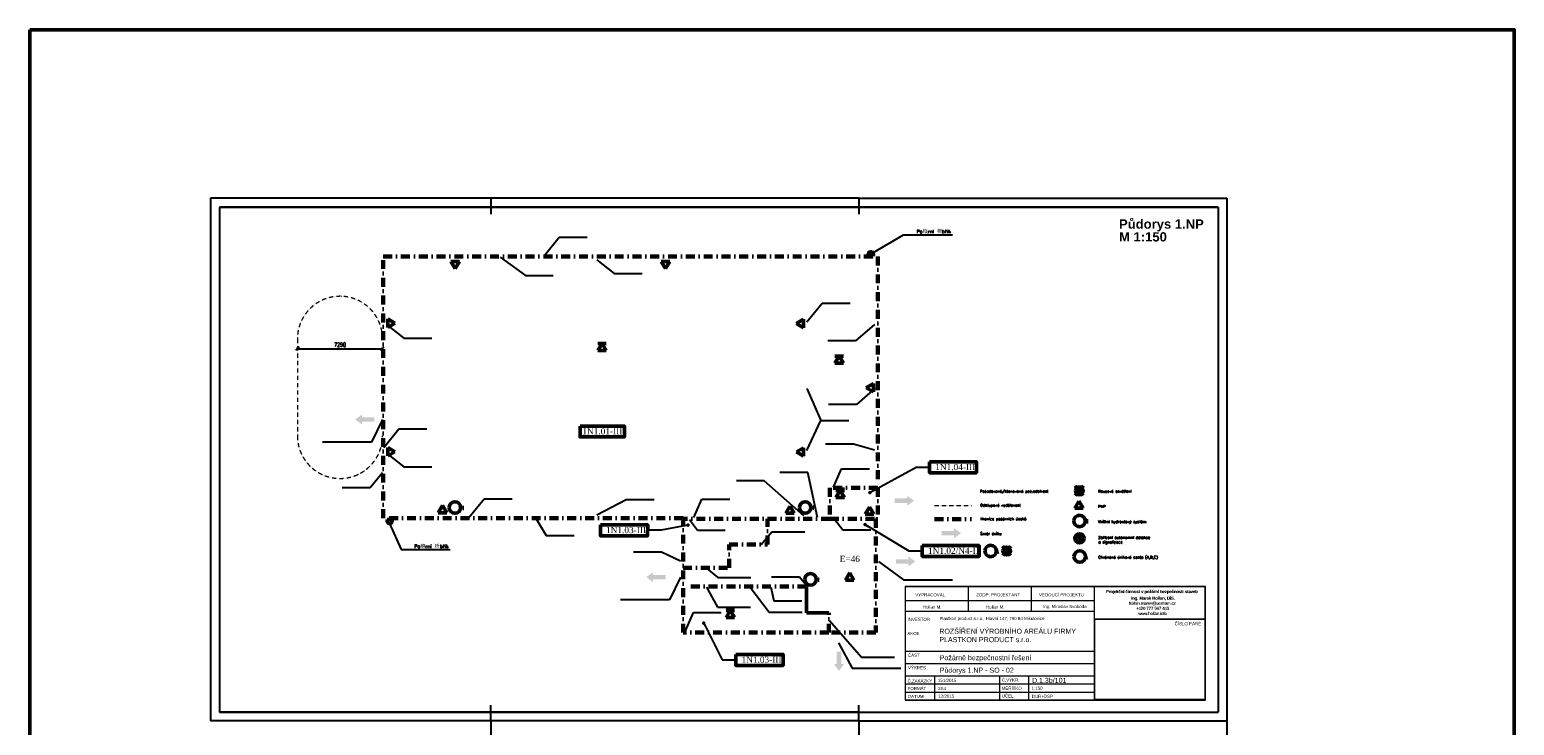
# Model space of a CAD drawing. Header units: millimetres. Extents: x 2886542 to 7567581, y -792623 to 134766.
# Tile 18 of 256: x 3727892 to 3854958, y -375074 to -315519. Entities that reach past the tile are written whole.
import ezdxf

# ---------------------------------------------------------------- set-up
doc = ezdxf.new("R2010")
doc.units = ezdxf.units.MM
for name, pattern in [('ACAD_ISO04W100', [30, 24, -3, 0, -3]), ('ACAD_ISO12W100', [21, 12, -3, 0, -3, 0, -3]), ('DASHDOTX2', [50.8, 25.4, -12.7, 0, -12.7])]:
    doc.linetypes.add(name, pattern=pattern)
doc.layers.add('LEGENDA', color=30, linetype='Continuous')
doc.layers.add('požárničina', color=10, linetype='Continuous')
doc.layers.add('Text obecně', color=7, linetype='Continuous', lineweight=25)
doc.styles.add('ARIAL', font='arial.ttf')
doc.styles.add('ARIELCE', font='arialbd.ttf')
doc.styles.add('DVERE', font='SIMPLEX.shx', dxfattribs={"width": 0.65})
doc.styles.add('ROMANT', font='romant')
doc.styles.get("Standard").update_dxf_attribs({"font": 'arial.ttf'})
doc.dimstyles.new('1_75', dxfattribs={"dimscale": 75, "dimtxt": 2.5, "dimasz": 2, "dimexe": 0.7, "dimexo": 0.625, "dimgap": 1, "dimtad": 1, "dimdec": 0, "dimrnd": 1, "dimtxsty": 'DVERE', "dimblk": 'OBLIQUE', "dimcen": 1.5, "dimclrd": 256, "dimclre": 256, "dimclrt": 4, "dimadec": 0, "dimazin": 0, "dimtm": 1e-09, "dimtfac": 1, "dimtdec": 0, "dimtix": 1, "dimtmove": 2, "dimatfit": 3, "dimldrblk": 'OBLIQUE', "dimfxl": 0, "dimarcsym": 0})
doc.dimstyles.new('úhlová', dxfattribs={"dimscale": 0.2, "dimtxt": 2.5, "dimasz": 1.5, "dimexe": 0, "dimexo": 3, "dimgap": 1, "dimtad": 1, "dimdec": 0, "dimzin": 0, "dimdsep": 46, "dimtxsty": 'ROMANT', "dimcen": 5, "dimclrd": 256, "dimclre": 256, "dimclrt": 7, "dimadec": 1, "dimazin": 0, "dimtfac": 1, "dimtdec": 0, "dimtix": 1, "dimtmove": 2, "dimatfit": 3, "dimfxl": 0, "dimtvp": 2, "dimtolj": 1, "dimtzin": 0, "dimarcsym": 0})

# ---------------------------------------------------------------- blocks, each defined once
blk = doc.blocks.new('_Oblique')
at = {"color": 0, "linetype": 'ByBlock', "lineweight": -2}
blk.add_line((-0.5, -0.5), (0.5, 0.5), dxfattribs=at)
blk = doc.blocks.new('*D3063')
at = {"layer": 'Defpoints', "color": 0, "linetype": 'Continuous', "lineweight": 50}
for p in [(3750804, -342991), (3758094, -342830), (3758094, -342991)]:
    blk.add_point(p, dxfattribs=at)
at = {"layer": 'požárničina', "color": 7, "linetype": 'Continuous', "lineweight": -2}
for p, q in [((3750804, -342897), (3750804, -342725)), ((3758094, -342897), (3758094, -342725))]:
    blk.add_line(p, q, dxfattribs=at)
at = {"layer": 'požárničina', "color": 7, "lineweight": -2}
blk.add_line((3750804, -342830), (3758094, -342830), dxfattribs=at)
at = {"layer": 'požárničina', "color": 7, "linetype": 'Continuous', "lineweight": -2, "xscale": 300, "yscale": 300, "zscale": 300, "rotation": 180}
blk.add_blockref('_Oblique', (3750804, -342830), dxfattribs=at)
at = {"layer": 'požárničina', "color": 7, "linetype": 'Continuous', "lineweight": -2, "xscale": 300, "yscale": 300, "zscale": 300}
blk.add_blockref('_Oblique', (3758094, -342830), dxfattribs=at)
at = {"layer": 'požárničina', "color": 7, "linetype": 'Continuous', "lineweight": 9, "insert": (3754449, -342492), "char_height": 375, "attachment_point": 5, "style": 'DVERE'}
blk.add_mtext('7290', dxfattribs=at)

msp = doc.modelspace()

# ---------------------------------------------------------------- hatches: boundary and pattern name
at = {"layer": 'požárničina', "linetype": 'ACAD_ISO04W100', "lineweight": 50, "ltscale": 50, "extrusion": (0, 0, -1)}
h = msp.add_hatch(color=256, dxfattribs=at)
h.paths.add_polyline_path([(-3756337.2, -349082.9), (-3757402.2, -349082.9), (-3757402.2, -348703.3), (-3756337.2, -348703.3)])
h.paths.add_polyline_path([(-3756337.2, -349318.5), (-3756337.2, -349082.9), (-3756337.2, -348703.3), (-3756337.2, -348467.8), (-3755752.7, -348893.1)])
h = msp.add_hatch(color=256, dxfattribs=at)
h.paths.add_polyline_path([(-3803001.3, -356032.9), (-3801936.3, -356032.9), (-3801936.3, -355653.3), (-3803001.3, -355653.3)])
h.paths.add_polyline_path([(-3803001.3, -356268.5), (-3803001.3, -356032.9), (-3803001.3, -355653.3), (-3803001.3, -355417.8), (-3803585.8, -355843.1)])
h = msp.add_hatch(color=256, dxfattribs=at)
h.paths.add_polyline_path([(-3807016.5, -358438.5), (-3805951.5, -358438.5), (-3805951.5, -358818.1), (-3807016.5, -358818.1)])
h.paths.add_polyline_path([(-3807016.5, -358203), (-3807016.5, -358438.5), (-3807016.5, -358818.1), (-3807016.5, -359053.7), (-3807601, -358628.3)])
h = msp.add_hatch(color=256, dxfattribs=at)
h.paths.add_polyline_path([(-3803103.3, -361232.9), (-3802038.3, -361232.9), (-3802038.3, -360853.3), (-3803103.3, -360853.3)])
h.paths.add_polyline_path([(-3803103.3, -361468.5), (-3803103.3, -361232.9), (-3803103.3, -360853.3), (-3803103.3, -360617.8), (-3803687.8, -361043.1)])
h = msp.add_hatch(color=256, dxfattribs=at)
h.paths.add_polyline_path([(-3781246.7, -362577.9), (-3782311.7, -362577.9), (-3782311.7, -362198.3), (-3781246.7, -362198.3)])
h.paths.add_polyline_path([(-3781246.7, -362813.5), (-3781246.7, -362577.9), (-3781246.7, -362198.3), (-3781246.7, -361962.8), (-3780662.2, -362388.1)])
h = msp.add_hatch(color=256, dxfattribs=at)
h.paths.add_polyline_path([(-3796972.6, -369827.3), (-3796972.6, -368762.3), (-3797352.2, -368762.3), (-3797352.2, -369827.3)])
h.paths.add_polyline_path([(-3796737, -369827.3), (-3796972.6, -369827.3), (-3797352.2, -369827.3), (-3797587.7, -369827.3), (-3797162.4, -370411.8)])

# ---------------------------------------------------------------- linework, layer by layer
at = {"layer": 'LEGENDA', "color": 7, "lineweight": 9}
for p, q in [((3802812.9, -363199.3), (3802812.9, -372931.3)), ((3828516.3, -363199.3), (3802812.9, -363199.3)), ((3828489.3, -363226.3), (3802839.9, -363226.3)), ((3802839.9, -372904.3), (3802839.9, -363226.3)), ((3808239.8, -365325.1), (3808239.8, -363226.3)), ((3813639.6, -365325.1), (3813639.6, -363226.3)), ((3819039.5, -372904.3), (3819039.5, -363226.3)), ((3828489.3, -372904.3), (3828489.3, -363226.3)), ((3828516.3, -372931.3), (3828516.3, -363199.3)), ((3819039.5, -364421.9), (3802839.9, -364421.9)), ((3819039.5, -365325.1), (3802839.9, -365325.1)), ((3819039.5, -365963.4), (3828489.3, -365963.4)), ((3805339.5, -370879.4), (3805339.5, -372904.3)), ((3810890.3, -370879.4), (3810890.3, -372901.7)), ((3813389.9, -370879.4), (3813389.9, -372901.7)), ((3802839.9, -372229.3), (3810890.3, -372229.3)), ((3810890.3, -372226.7), (3819039.5, -372226.7)), ((3815889.6, -372226.7), (3815939, -372226.7)), ((3802812.9, -372931.3), (3828516.3, -372931.3)), ((3802839.9, -372904.3), (3828489.3, -372904.3))]:
    msp.add_line(p, q, dxfattribs=at)
for points in [[(3819039.5, -365963.4), (3828489.3, -365963.4), (3828489.3, -372904.3), (3819039.5, -372904.3)], [(3819069.5, -365993.4), (3828459.3, -365993.4), (3828459.3, -372874.3), (3819069.5, -372874.3)]]:
    msp.add_lwpolyline(points, close=True, dxfattribs=at)
at = {"layer": 'požárničina', "linetype": 'DASHDOTX2', "lineweight": 60, "ltscale": 30}
for p, q in [((3758146.5, -357341), (3758146.5, -334944)), ((3758146.5, -334944), (3800482, -334944)), ((3800482, -334944), (3800482, -354740.5)), ((3800482, -354740.5), (3796387, -354740.5)), ((3796387, -354740.5), (3796387, -357391.5)), ((3800482, -354740.5), (3800482, -357391.5)), ((3783814, -357341), (3758146.5, -357341)), ((3783814, -357396.5), (3783814, -357341)), ((3796387, -357391.5), (3783814, -357396.5)), ((3783814, -367141.5), (3783814, -357396.5)), ((3791042.1, -359596.4), (3791042.1, -357391.5)), ((3796387, -357391.5), (3800314, -357391.5)), ((3800314, -357391.5), (3800317, -367141.5)), ((3787750.6, -361593.1), (3787750.6, -359596.4)), ((3787750.6, -359596.4), (3791042.1, -359596.4)), ((3783814, -361593.1), (3787750.6, -361593.1)), ((3794383.6, -363187.7), (3783817.2, -363187.7)), ((3796288.5, -367141.5), (3796288.5, -365434.9)), ((3796288.5, -367141.5), (3783814, -367141.5)), ((3800317, -367141.5), (3796288.5, -367141.5))]:
    msp.add_line(p, q, dxfattribs=at)
at = {"layer": 'požárničina', "linetype": 'ACAD_ISO04W100', "lineweight": 50, "ltscale": 50, "extrusion": (0, 0, -1)}
for p, q in [((3763938.7, -335370.9), (3764303.9, -335977.8)), ((3764669.1, -335370.9), (3763938.7, -335370.9)), ((3764669.1, -335370.9), (3764303.9, -335977.8)), ((3781938.7, -335370.9), (3782303.9, -335977.8)), ((3782669.1, -335370.9), (3781938.7, -335370.9)), ((3782669.1, -335370.9), (3782303.9, -335977.8)), ((3758538.7, -340286.5), (3759145.5, -340651.7)), ((3758538.7, -340286.5), (3758538.7, -341016.9)), ((3794123.6, -340306.2), (3793516.7, -340671.4)), ((3794123.6, -341036.5), (3794123.6, -340306.2)), ((3758538.7, -341016.9), (3759145.5, -340651.7)), ((3794123.6, -341036.5), (3793516.7, -340671.4)), ((3776512.1, -342985.9), (3776877.3, -342379.1)), ((3776512.1, -342379.1), (3777242.4, -342379.1)), ((3776512.1, -342985.9), (3777242.4, -342985.9)), ((3777242.4, -342985.9), (3776877.3, -342379.1)), ((3796811.6, -344068.7), (3797176.7, -343461.8)), ((3796811.6, -343461.8), (3797541.9, -343461.8)), ((3796811.6, -344068.7), (3797541.9, -344068.7)), ((3797541.9, -344068.7), (3797176.7, -343461.8)), ((3800103.6, -345806.2), (3799496.7, -346171.4)), ((3800103.6, -346536.5), (3799496.7, -346171.4)), ((3800103.6, -346536.5), (3800103.6, -345806.2)), ((3758538.7, -351286.5), (3759145.5, -351651.7)), ((3758538.7, -351286.5), (3758538.7, -352016.9)), ((3758538.7, -352016.9), (3759145.5, -351651.7)), ((3794123.6, -351306.2), (3793516.7, -351671.4)), ((3794123.6, -352036.5), (3793516.7, -351671.4)), ((3794123.6, -352036.5), (3794123.6, -351306.2)), ((3796899.1, -354864.6), (3797629.5, -354864.6)), ((3796899.1, -355565.3), (3797264.3, -354958.4)), ((3796899.1, -354958.4), (3797629.5, -354958.4)), ((3796899.1, -355565.3), (3797629.5, -355565.3)), ((3797629.5, -355565.3), (3797264.3, -354958.4)), ((3818062.7, -355392.2), (3817364.1, -354582.8)), ((3817385.2, -355392.2), (3818083.8, -354582.8)), ((3762856.9, -356871.9), (3763222, -356265)), ((3762856.9, -356871.9), (3763587.2, -356871.9)), ((3763587.2, -356871.9), (3763222, -356265)), ((3792597.2, -356917.4), (3792962.4, -356310.5)), ((3792597.2, -356917.4), (3793327.5, -356917.4)), ((3793327.5, -356917.4), (3792962.4, -356310.5)), ((3799405.9, -356991.5), (3799771.1, -356384.6)), ((3799405.9, -356991.5), (3800136.3, -356991.5)), ((3800136.3, -356991.5), (3799771.1, -356384.6)), ((3817331, -356491), (3817696.2, -355884.1)), ((3817331, -356491), (3818061.4, -356491)), ((3818061.4, -356491), (3817696.2, -355884.1)), ((3811848.3, -360542.6), (3811149.6, -359733.2)), ((3811170.7, -360542.6), (3811869.4, -359733.2)), ((3797708.6, -362636.5), (3798073.8, -362029.6)), ((3798439, -362636.5), (3798073.8, -362029.6)), ((3797708.6, -362636.5), (3798439, -362636.5)), ((3787489.9, -365146.7), (3788220.2, -365146.7)), ((3787489.9, -365847.4), (3787855, -365240.6)), ((3787489.9, -365240.6), (3788220.2, -365240.6)), ((3787489.9, -365847.4), (3788220.2, -365847.4)), ((3788220.2, -365847.4), (3787855, -365240.6))]:
    msp.add_line(p, q, dxfattribs=at)
at = {"layer": 'požárničina', "color": 1, "linetype": 'Continuous', "lineweight": 50}
for p, q in [((3799677.1, -334869.5), (3800085, -334869.5)), ((3758904.8, -357465.6), (3758496.9, -357465.6)), ((3800482, -357391.5), (3800314, -357391.5)), ((3794383.6, -363187.7), (3794383.6, -365434.9)), ((3794383.6, -365434.9), (3796288.5, -365434.9))]:
    msp.add_line(p, q, dxfattribs=at)
at = {"layer": 'požárničina', "linetype": 'ACAD_ISO12W100', "lineweight": 0, "ltscale": 30}
msp.add_line((3750804, -341991.5), (3750804, -350291.5), dxfattribs=at)
at = {"layer": 'požárničina', "linetype": 'ACAD_ISO12W100', "lineweight": 0, "ltscale": 30, "extrusion": (0, 0, -1)}
msp.add_line((3805333.2, -356264.8, 5485), (3808495.9, -356264.8, 5485), dxfattribs=at)
at = {"layer": 'požárničina', "linetype": 'DASHDOTX2', "lineweight": 60, "ltscale": 30, "extrusion": (0, 0, -1)}
msp.add_line((3805333.2, -357430.2, 5485), (3808495.9, -357430.2, 5485), dxfattribs=at)
at = {"layer": 'požárničina', "color": 1, "linetype": 'Continuous', "lineweight": 50}
for points in [[(3727892.2, -315519), (3854958.1, -315519), (3854958.1, -532803.7), (3727892.2, -532803.7)], [(3774995.9, -349453.8), (3778793.7, -349453.8), (3778793.7, -350384.5), (3774995.9, -350384.5)], [(3804908.1, -352516.4), (3808921.6, -352516.4), (3808921.6, -353447.2), (3804908.1, -353447.2)], [(3776733.7, -357913.3), (3780784.1, -357913.3), (3780776.8, -358844.1), (3776733.7, -358844.1)], [(3804288.5, -359684.8), (3809153.7, -359684.8), (3809153.7, -360615.5), (3804288.5, -360615.5)], [(3788328.3, -369010.2), (3792378.6, -369010.2), (3792371.3, -369940.9), (3788328.3, -369940.9)]]:
    msp.add_lwpolyline(points, close=True, dxfattribs=at)
at = {"layer": 'požárničina', "lineweight": 50, "ltscale": 50, "extrusion": (0, 0, -1)}
for centre, radius in [((-3817723.9, -354999.7), 328), ((-3764289.9, -356432.7), 492), ((-3794267, -356425.4), 492), ((-3817752.1, -357580.4), 492), ((-3810138.1, -360150.1), 492), ((-3811509.5, -360150.1), 328), ((-3817764.8, -360627.6, -8127.5), 492), ((-3794724.8, -362579.7), 492)]:
    msp.add_circle(centre, radius, dxfattribs=at)
at = {"layer": 'požárničina', "lineweight": 50, "ltscale": 50}
msp.add_circle((3817747.7, -359063.1, 9498.8), 395.4, dxfattribs=at)
at = {"layer": 'požárničina', "color": 1, "linetype": 'Continuous', "lineweight": 50}
for centre, start, end in [((3799881, -334767.1), 333.329083, 206.670917), ((3758700.9, -357568), 153.329083, 26.670917)]:
    msp.add_arc(centre, 228.2, start, end, dxfattribs=at)
at = {"layer": 'požárničina', "linetype": 'ACAD_ISO12W100', "lineweight": 0, "ltscale": 30}
for centre, start, end in [((3754449, -341991.5), 0, 180), ((3754449, -350291.5), 180, 0)]:
    msp.add_arc(centre, 3645, start, end, dxfattribs=at)
at = {"layer": 'požárničina', "linetype": 'ACAD_ISO04W100', "lineweight": 9, "ltscale": 50}
for points in [[(3817675.6, -359305.3, 9498.8), (3817595.4, -359173.7, 9498.8), (3817571.2, -358986.1, 9498.8), (3817687.7, -358853, 9498.8), (3817651.4, -358786.5, 9498.8)], [(3817651.4, -358786.5, 9498.8), (3817737.7, -358845.5, 9498.8), (3817686.2, -358975.6, 9498.8), (3817662, -359049.7, 9498.8), (3817716.5, -359184.3, 9498.8), (3817713.4, -359296.2, 9498.8), (3817675.6, -359305.3, 9498.8)], [(3817728.3, -359276.4, 9498.8), (3817754.3, -359180.7, 9498.8), (3817711.1, -359072.8, 9498.8), (3817732.7, -359035.6, 9498.8), (3817754.3, -359018.5, 9498.8), (3817750.6, -359060.9, 9498.8), (3817748.3, -359103.3, 9498.8), (3817785.6, -359194.1, 9498.8), (3817719.3, -359297.5, 9498.8)], [(3817854.8, -359317, 9498.8), (3817827.7, -359218.1, 9498.8), (3817799.2, -359108.6, 9498.8), (3817845.8, -359062.1, 9498.8), (3817788.7, -358982.6, 9498.8), (3817832.2, -359003.6, 9498.8), (3817887.3, -359084.1, 9498.8), (3817828.8, -359128.5, 9498.8), (3817845.8, -359184, 9498.8), (3817861.4, -359224.7, 9498.8), (3817851.8, -359313.5, 9498.8)], [(3817852.7, -359317.4, 9498.8), (3817948, -359149.5, 9498.8), (3817887.5, -359034.5, 9498.8), (3817827, -358933.2, 9498.8), (3817905.7, -358833.4, 9498.8), (3817940.5, -358807.7, 9498.8)], [(3817940.5, -358807.7, 9498.8), (3817898.1, -358936.2, 9498.8), (3817979.8, -359075.4, 9498.8), (3817955.2, -359223.9, 9498.8), (3817852.7, -359317.4, 9498.8)]]:
    msp.add_spline(points, degree=3, dxfattribs=at)
at = {"layer": 'Text obecně'}
for p, q in [((3743377, -329950), (3743377, -374699)), ((3767368.5, -329950), (3743377, -329950)), ((3798867.8, -329950), (3767368.5, -329950)), ((3767368.5, -329950), (3767368.5, -331299.2)), ((3767368.5, -329950), (3767368.5, -331299.2)), ((3798867.8, -329950), (3798867.8, -331299.2)), ((3798867.8, -329950), (3830367, -329950)), ((3830367, -329950), (3830367, -374699)), ((3744127, -330700), (3744127, -373949)), ((3744127, -330700), (3744127, -373949)), ((3744127, -330700), (3767368.5, -330700)), ((3767368.5, -330700), (3744127, -330700)), ((3767368.5, -330700), (3744127, -330700)), ((3744127, -330700), (3767368.5, -330700)), ((3767368.5, -330700), (3744127, -330700)), ((3767368.5, -330700), (3744127, -330700)), ((3744127, -330700), (3767368.5, -330700)), ((3767368.5, -330700), (3744127, -330700)), ((3767368.5, -330700), (3744127, -330700)), ((3744127, -330700), (3767368.5, -330700)), ((3767368.5, -330700), (3744127, -330700)), ((3767368.5, -330700), (3744127, -330700)), ((3766618.5, -330700), (3744127, -330700)), ((3744127, -330700), (3767368.5, -330700)), ((3767368.5, -330700), (3744127, -330700)), ((3767368.5, -330700), (3744127, -330700)), ((3767368.5, -330700), (3798867.8, -330700)), ((3798867.8, -330700), (3767368.5, -330700)), ((3798867.8, -330700), (3767368.5, -330700)), ((3767368.5, -330700), (3798867.8, -330700)), ((3798867.8, -330700), (3767368.5, -330700)), ((3798867.8, -330700), (3767368.5, -330700)), ((3767368.5, -330700), (3798867.8, -330700)), ((3798867.8, -330700), (3767368.5, -330700)), ((3798867.8, -330700), (3767368.5, -330700)), ((3798117.8, -330700), (3767368.5, -330700)), ((3767368.5, -330700), (3798867.8, -330700)), ((3798867.8, -330700), (3767368.5, -330700)), ((3798867.8, -330700), (3767368.5, -330700)), ((3768118.5, -330700), (3798867.8, -330700)), ((3798867.8, -330700), (3768118.5, -330700)), ((3798867.8, -330700), (3768118.5, -330700)), ((3829617, -330700), (3798867.8, -330700)), ((3798867.8, -330700), (3829617, -330700)), ((3798867.8, -330700), (3829617, -330700)), ((3799617.7, -330700), (3829617, -330700)), ((3829617, -330700), (3829617, -373949)), ((3829617, -330700), (3829617, -373949)), ((3829617, -330700), (3829617, -373949)), ((3767368.5, -374699), (3767368.5, -373349.8)), ((3767368.5, -374699), (3767368.5, -373349.8)), ((3798867.8, -374699), (3798867.8, -373349.8)), ((3798867.8, -374699), (3798867.8, -373349.8)), ((3767368.5, -374699), (3743377, -374699)), ((3744127, -373949), (3767368.5, -373949)), ((3767368.5, -373949), (3744127, -373949)), ((3767368.5, -373949), (3744127, -373949)), ((3744127, -373949), (3767368.5, -373949)), ((3767368.5, -373949), (3744127, -373949)), ((3767368.5, -373949), (3744127, -373949)), ((3744127, -373949), (3767368.5, -373949)), ((3767368.5, -373949), (3744127, -373949)), ((3767368.5, -373949), (3744127, -373949)), ((3766618.5, -373949), (3744127, -373949)), ((3744127, -373949), (3767368.5, -373949)), ((3767368.5, -373949), (3744127, -373949)), ((3767368.5, -373949), (3744127, -373949)), ((3767368.5, -373949), (3798867.8, -373949)), ((3798867.8, -373949), (3767368.5, -373949)), ((3798867.8, -373949), (3767368.5, -373949)), ((3767368.5, -373949), (3798867.8, -373949)), ((3798867.8, -373949), (3767368.5, -373949)), ((3798867.8, -373949), (3767368.5, -373949)), ((3767368.5, -373949), (3798867.8, -373949)), ((3798867.8, -373949), (3767368.5, -373949)), ((3798867.8, -373949), (3767368.5, -373949)), ((3798117.8, -373949), (3767368.5, -373949)), ((3767368.5, -373949), (3798867.8, -373949)), ((3798867.8, -373949), (3767368.5, -373949)), ((3798867.8, -373949), (3767368.5, -373949)), ((3798867.8, -374699), (3767368.5, -374699)), ((3798867.8, -374699), (3767368.5, -374699)), ((3767368.5, -374699), (3767368.5, -419448)), ((3798867.8, -373949), (3829617, -373949)), ((3798867.8, -374699), (3830367, -374699)), ((3798867.8, -374699), (3798867.8, -376048.2)), ((3798867.8, -374699), (3830367, -374699)), ((3830367, -374699), (3830367, -419448))]:
    msp.add_line(p, q, dxfattribs=at)
at = {"layer": 'Text obecně', "lineweight": 9}
for p, q in [((3819039.5, -368741.5), (3802839.9, -368741.5)), ((3819039.5, -370879.4), (3802799.4, -370879.4)), ((3819039.5, -369810.4), (3802839.9, -369810.4)), ((3819039.5, -371554.4), (3802839.9, -371554.4))]:
    msp.add_line(p, q, dxfattribs=at)

# ---------------------------------------------------------------- texts
at = {"color": 250, "lineweight": 9, "extrusion": (0, 0, -1), "style": 'ARIELCE', "text_generation_flag": 2}
for s, height, p in [('Půdorys 1.NP ', 798.505, (-3821129, -332557)), ('M 1:150', 798.5, (-3821129, -333652.9))]:
    msp.add_text(s, height=height, dxfattribs=at).set_placement(p)
at = {"color": 7, "lineweight": 9, "width": 550242.399, "attachment_point": 1, "style": 'ROMANT'}
for s, insert, char_height in [('Požadovaná/stanovená pož.odolnost', (3809218.8, -354919.3, 5485), 236.191), ('Nouzové osvětlení', (3819334.7, -354915.4, 5485), 236.191), ('Odstupová vzdálenost', (3809251.8, -356117.5, 5485), 236.191), ('PHP ', (3819334.7, -356217.4, 5485), 236.19), ('Hranice požárních úseků', (3809251.8, -357282.9, 5485), 236.191), ('Vnitřní hydrantový systém', (3819334.7, -357521.5, 5485), 236.191), ('Směr úniku', (3809251.8, -358546.6, 5485), 236.19), ('Zařízení autonomní detekce\\Pa signalizace', (3819347.4, -358870.9, 13612.6), 236.191), ('Chráněná úniková cesta (A,B,C)', (3819347.4, -360568.6, 13612.6), 236.191)]:
    msp.add_mtext(s, dxfattribs=dict(at, insert=insert, char_height=char_height))
at = {"layer": 'LEGENDA', "color": 7, "lineweight": 9, "style": 'ARIAL'}
for s, height, p in [('VYPRACOVAL', 269.99, (3803689.6, -364039.7)), ('ZODP. PROJEKTANT', 269.993, (3808906.2, -364036.1)), ('VEDOUCÍ PROJEKTU', 269.993, (3814280, -364036.1)), ('INVESTOR', 269.99, (3803023.2, -366140.7)), ('Hollan M.', 269.99, (3804334.5, -365082.3)), ('Hollan M.', 269.99, (3809734.3, -365082.3)), ('Ing. Miroslav Svoboda', 269.993, (3814619.6, -365039.1)), ('AKCE', 269.99, (3803010.5, -367345.5)), ('ČÍSLO PARÉ', 269.99, (3825888.7, -366508.9)), ('ČÁST', 269.99, (3803063.6, -369210)), ('VÝKRES', 269.99, (3803063.6, -370278.9)), ('Č.VÝKR.', 269.99, (3811096.3, -371329.3)), ('Č.ZAKÁZKY', 269.99, (3803027.2, -371410.6)), ('FORMÁT', 269.99, (3803032.9, -372057.7)), ('2A4', 269.99, (3805644.7, -372059.3)), ('151/2015', 269.99, (3805628.7, -371358.8)), ('MĚŘÍTKO', 269.99, (3811081.4, -372037.4)), ('1:150', 269.99, (3813637.3, -372028)), ('DATUM', 269.99, (3803054.2, -372734.5)), ('12/2015', 269.99, (3805654.5, -372710.6)), ('ÚČEL', 269.99, (3811081.4, -372692.8)), ('DUR+DSP', 269.99, (3813658.2, -372730.4))]:
    msp.add_text(s, height=height, dxfattribs=at).set_placement(p)
at = {"layer": 'LEGENDA', "color": 7, "lineweight": 9, "style": 'ARIAL', "width": 0.8}
for s, height, p in [('Požárně bezpečnostní řešení', 431.989, (3805783, -369501.9)), ('Půdorys 1.NP - SO - 02', 431.989, (3805783, -370570.9)), ('D.1.3b/101', 431.99, (3813678.7, -371441))]:
    msp.add_text(s, height=height, dxfattribs=at).set_placement(p)
at = {"layer": 'LEGENDA', "color": 7, "lineweight": 9, "attachment_point": 1, "style": 'ARIAL'}
for s, insert, char_height, width in [('{\\fArial|b1|i0|c238|p34;\\W5.2075;\\T0.95;  \\W1;Projekční činnost v požární bezpečnosti staveb\\P\\H0.28571x;\\W9.6431;                   \\W1;\\P\\H3.5x;\\W8.1186;    \\W1;Ing. Marek Hollan, DiS.\\P\\fArial|b0|i0|c238|p34;\\W7.6382;    \\W1;hollan.marek@seznam.cz\\P\\W9.2554;    \\W1;+420 777 587 443\\P\\W9.7463;    \\W1;www.hollan.info}', (3818999.2, -363490.2), 262.493, 9748), ('{\\fArial|b0|i0|c238|p34;\\C0;Plastkon product s.r.o., Hlavní 147, 790 84 Mikulovice}', (3805759.7, -365794.6, 12667.9), 269.993, 18615.936), ('{\\fArial|b0|i0|c238|p34;ROZŠÍŘENÍ VÝROBNÍHO AREÁLU FIRMY\\PPLASTKON PRODUCT s.r.o.\\H1.0808x; }', (3805747.7, -366801.6), 431.989, 20330.645)]:
    msp.add_mtext(s, dxfattribs=dict(at, insert=insert, char_height=char_height, width=width))
at = {"layer": 'LEGENDA', "color": 252, "lineweight": 9, "insert": (3819014.3, -363495.7), "char_height": 262.493, "width": 9748, "attachment_point": 1, "style": 'ARIAL'}
msp.add_mtext('{\\fArial|b1|i0|c238|p34;\\W5.2075;\\T0.95;  \\W1;Projekční činnost v požární bezpečnosti staveb\\P\\H0.28571x;\\W9.6431;                   \\W1;\\P\\H3.5x;\\W8.1186;    \\W1;Ing. Marek Hollan, DiS.\\P\\fArial|b0|i0|c238|p34;\\W7.6382;    \\W1;hollan.marek@seznam.cz\\P\\W9.2554;    \\W1;+420 777 587 443\\P\\W9.7463;    \\W1;www.hollan.info}', dxfattribs=at)
at = {"layer": 'požárničina', "color": 1, "lineweight": 30, "char_height": 307.125, "width": 715494.708, "attachment_point": 3}
for insert in [(3806724.1, -332642.6), (3763738.6, -359592.9)]:
    msp.add_mtext('{\\Ftxt,bigfont|c238;Po榱rní 枡břík}', dxfattribs=dict(at, insert=insert))
at = {"layer": 'požárničina', "linetype": 'DASHDOTX2', "lineweight": 50, "ltscale": 30, "char_height": 526.848, "width": 4917.595, "attachment_point": 1}
for s, insert in [('{\\fTimes New Roman|b0|i0|c238|p18;1N1.01-III.}', (3775192.4, -349635.3)), ('{\\fTimes New Roman|b0|i0|c238|p18;1N1.04-III.}', (3805396.1, -352697.9)), ('{\\fTimes New Roman|b0|i0|c238|p18;1N1.03-III.}', (3777221.7, -358094.9)), ('{\\fTimes New Roman|b0|i0|c238|p18;E=46}', (3797219, -360563.6)), ('{\\fTimes New Roman|b0|i0|c238|p18;1N1.02/N4-II.}', (3804776.5, -359866.3)), ('{\\fTimes New Roman|b0|i0|c238|p18;1N1.03-III.}', (3788816.3, -369191.7))]:
    msp.add_mtext(s, dxfattribs=dict(at, insert=insert))
at = {"layer": 'požárničina', "lineweight": 50, "char_height": 367.408, "width": 2378.965, "attachment_point": 1}
for s, insert in [('{\\Ftxt,bigfont|c238;\\W4.8403; \\W1;H}', (3763110.3, -356273.4)), ('{\\Ftxt,bigfont|c238;\\W4.8403; \\W1;H}', (3793087.3, -356266.1)), ('{\\Ftxt,bigfont|c238;\\W4.8403; \\W1;H}', (3816572.4, -357421.1)), ('{\\Ftxt,bigfont|c238;\\W4.8403; \\W1;A}', (3808958.4, -359990.8)), ('{\\Ftxt,bigfont|c238;\\W4.8403; \\W1;A}', (3816585.2, -360468.2, 8127.5)), ('{\\Ftxt,bigfont|c238;\\W4.8403; \\W1;H}', (3793545.1, -362420.4))]:
    msp.add_mtext(s, dxfattribs=dict(at, insert=insert))

# ---------------------------------------------------------------- dimensions: what is measured, and where the dimension line sits
at = {"layer": 'požárničina', "color": 7, "linetype": 'Continuous', "lineweight": 9}
dim = msp.add_linear_dim(base=(3758094, -342829.8), p1=(3750804, -342990.6), p2=(3758094, -342990.6), dimstyle='1_75', override={"dimscale": 150, "dimclrd": 7, "dimclre": 7, "dimclrt": 7, "dimfxl": 1.25, "dimfxlon": 1, "dimtfill": 1, "dimtfillclr": 256}, dxfattribs=at)
dim.commit()
dim.dimension.update_dxf_attribs({"geometry": '*D3063', "text_midpoint": (3754449, -342492.3)})

# ---------------------------------------------------------------- leaders
at = {"layer": 'požárničina'}
for points, override in [([(3771917.3, -334891.5), (3773218, -333281.7), (3775611.3, -333281.7)], {"dimasz": 1500, "dimgap": 1, "dimtad": 0}), ([(3800060.5, -334626.1), (3802682.1, -333082.6), (3806874.8, -333082.6)], {"dimasz": 1500, "dimgap": 1, "dimtad": 0}), ([(3768165.9, -334999.1), (3770314, -336563.4), (3772707.3, -336563.4)], {"dimasz": 1500, "dimgap": 1, "dimtad": 0}), ([(3776434, -335221.5), (3777920.7, -336392.9), (3780314, -336392.9)], {"dimasz": 1500, "dimgap": 1, "dimtad": 0}), ([(3794409, -340541.5), (3795709.7, -338931.7), (3798102.9, -338931.7)], {"dimasz": 1500, "dimgap": 1, "dimtad": 0}), ([(3758429, -340761.5), (3759915.7, -341932.9), (3762309, -341932.9)], {"dimasz": 1500, "dimgap": 1, "dimtad": 0}), ([(3800199, -340761.5), (3798582.9, -342168.6), (3796189.6, -342168.6)], {"dimasz": 1500, "dimgap": 1, "dimtad": 0}), ([(3794409, -346241.5), (3795614.7, -348983.5), (3798007.9, -348983.5)], {"dimasz": 1500, "dimgap": 1, "dimtad": 0}), ([(3800264, -346204.9), (3798647.9, -347612), (3796254.6, -347612)], {"dimasz": 1500, "dimgap": 1, "dimtad": 0}), ([(3758094, -348891.5), (3757145, -350842.1), (3752952.3, -350842.1)], {"dimasz": 1500, "dimgap": 1, "dimtad": 0}), ([(3794399, -351541.5), (3795614.7, -348983.5), (3798007.9, -348983.5)], {"dimasz": 1500, "dimgap": 1, "dimtad": 0}), ([(3758194, -351292.4), (3759494.7, -349682.5), (3761887.9, -349682.5)], {"dimasz": 1500, "dimgap": 1, "dimtad": 0}), ([(3758429, -351761.5), (3759915.7, -352932.9), (3762309, -352932.9)], {"dimasz": 1500, "dimgap": 1, "dimtad": 0}), ([(3800205, -351521.5), (3798387.4, -351003.3), (3795994.1, -351003.3)], {"dimasz": 1500, "dimgap": 1, "dimtad": 0}), ([(3796686.6, -354691.5), (3797365, -353116.2), (3799758.3, -353116.2)], {"dimasz": 1500, "dimgap": 1, "dimtad": 0}), ([(3799803.9, -355152), (3803752.7, -352981.8), (3804908.1, -352981.8)], {"dimasz": 1500, "dimgap": 1, "dimtad": 0, "dimldrblk": 'Dot'}), ([(3758094, -353448.5), (3757025.4, -354752.9), (3754632.1, -354752.9)], {"dimasz": 1500, "dimgap": 1, "dimtad": 0}), ([(3794149.7, -357132.4), (3790766.1, -354137.6), (3788372.9, -354137.6)], {"dimasz": 1500, "dimgap": 1, "dimtad": 0}), ([(3795333.3, -357291.5), (3794502.9, -353427.6), (3792109.6, -353427.6)], {"dimasz": 1500, "dimgap": 1, "dimtad": 0}), ([(3765487.4, -357291.5), (3766788.1, -355681.7), (3769181.4, -355681.7)], {"dimasz": 1500, "dimgap": 1, "dimtad": 0}), ([(3776434, -357067.5), (3778949.9, -355737.6), (3781343.1, -355737.6)], {"dimasz": 1500, "dimgap": 1, "dimtad": 0}), ([(3784734.2, -357291.5), (3785412.7, -355716.2), (3787805.9, -355716.2)], {"dimasz": 1500, "dimgap": 1, "dimtad": 0}), ([(3758700.9, -357796.3), (3759696.6, -360032.9), (3763889.3, -360032.9)], {"dimasz": 1500, "dimgap": 1, "dimtad": 0}), ([(3771230.2, -357391.5), (3772103.1, -358829.1), (3774496.4, -358829.1)], {"dimasz": 1500, "dimgap": 1, "dimtad": 0}), ([(3784233.4, -357934.5), (3781939.5, -358378.7), (3780784.1, -358378.7)], {"dimasz": 1500, "dimgap": 1, "dimtad": 0, "dimldrblk": 'Dot'}), ([(3784358.3, -357466.5), (3785036.7, -358368.2), (3787430, -358368.2)], {"dimasz": 1500, "dimgap": 1, "dimtad": 0}), ([(3796804.4, -357466.5), (3797482.8, -358346.1), (3799876.1, -358346.1)], {"dimasz": 1500, "dimgap": 1, "dimtad": 0}), ([(3799393.8, -357887.6), (3803133.1, -360150.1), (3804288.5, -360150.1)], {"dimasz": 1500, "dimgap": 1, "dimtad": 0, "dimldrblk": 'Dot'}), ([(3790486.7, -359596.4), (3791422.8, -358509.4), (3794246.3, -358509.4)], {"dimasz": 1500, "dimgap": 1, "dimtad": 0}), ([(3783594, -361016.6), (3781962.7, -360258.2), (3779569.4, -360258.2)], {"dimasz": 1500, "dimgap": 1, "dimtad": 0}), ([(3785845.5, -361636.5), (3786781.5, -362424.8), (3789605, -362424.8)], {"dimasz": 1500, "dimgap": 1, "dimtad": 0}), ([(3800534, -361041.5), (3802682.1, -362605.8), (3806874.8, -362605.8)], {"dimasz": 1500, "dimgap": 1, "dimtad": 0}), ([(3783594, -362386.5), (3782645, -364337.1), (3778452.3, -364337.1)], {"dimasz": 1500, "dimgap": 1, "dimtad": 0}), ([(3785824, -363236.5), (3786760, -364962.8), (3789583.5, -364962.8)], {"dimasz": 1500, "dimgap": 1, "dimtad": 0}), ([(3789544, -363236.5), (3791181.1, -365373.3), (3794004.6, -365373.3)], {"dimasz": 1500, "dimgap": 1, "dimtad": 0}), ([(3791314.3, -363236.5), (3791580.9, -364404.2), (3793974.1, -364404.2)], {"dimasz": 1500, "dimgap": 1, "dimtad": 0}), ([(3794314, -363036.5), (3793781.5, -362376.6), (3791388.2, -362376.6)], {"dimasz": 1500, "dimgap": 1, "dimtad": 0}), ([(3784016.8, -366987.2), (3784695.2, -365411.8), (3787088.5, -365411.8)], {"dimasz": 1500, "dimgap": 1, "dimtad": 0}), ([(3785581.4, -366326.5), (3787172.9, -369475.6), (3788328.3, -369475.6)], {"dimasz": 1500, "dimgap": 1, "dimtad": 0, "dimldrblk": 'Dot'}), ([(3796334, -366086.5), (3799084.1, -369240.6), (3801907.6, -369240.6)], {"dimasz": 1500, "dimgap": 1, "dimtad": 0}), ([(3797124, -368001.2), (3798272.4, -370188.9), (3802465.1, -370188.9)], {"dimasz": 1500, "dimgap": 1, "dimtad": 0})]:
    msp.add_leader(points, dimstyle='úhlová', override=override, dxfattribs=at)

doc.saveas('drawing.dxf')
